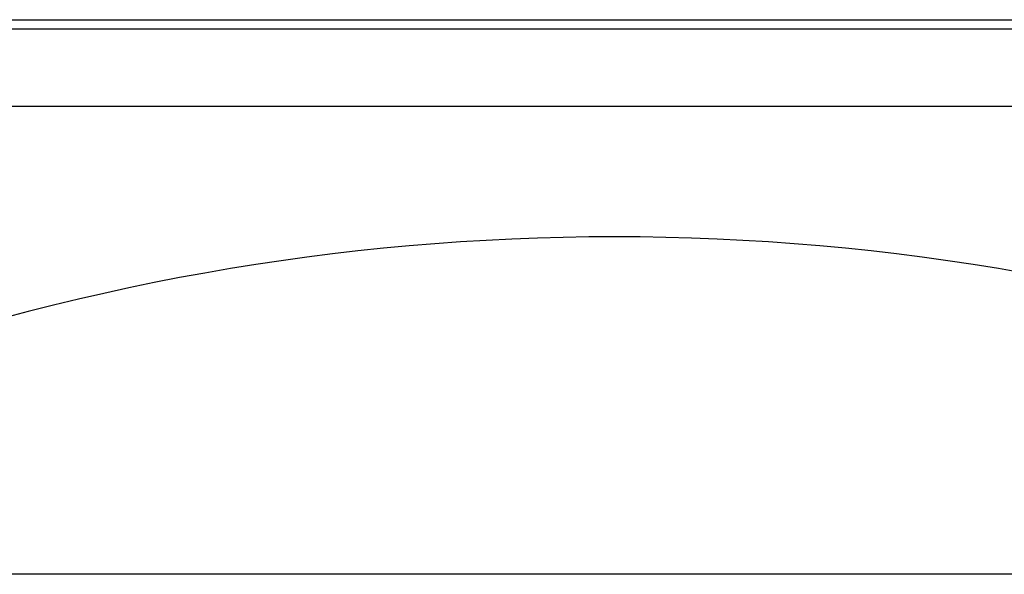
# Model space of a CAD drawing. Header units: millimetres. Extents: x 2845.84 to 2846.96, y 2905.71 to 2908.01.
# Tile 2 of 33: x 2846.15 to 2846.57, y 2905.71 to 2905.95. Entities that reach past the tile are written whole.
import ezdxf

# ---------------------------------------------------------------- set-up
doc = ezdxf.new("R2010")
doc.units = ezdxf.units.MM
doc.layers.add('SANINDUSA', color=3, linetype='Continuous')

msp = doc.modelspace()

# ---------------------------------------------------------------- linework, layer by layer
at = {"layer": 'SANINDUSA', "linetype": 'Continuous'}
for p, q in [((2846.04462, 2905.95133), (2846.58706, 2905.95133)), ((2845.90378, 2905.94743), (2846.89687, 2905.94743)), ((2845.8935, 2905.91434), (2846.28834, 2905.91434)), ((2846.28834, 2905.91434), (2846.90627, 2905.91434)), ((2846.91562, 2905.71434), (2845.88416, 2905.71434))]:
    msp.add_line(p, q, dxfattribs=at)
msp.add_arc((2846.39989, 2904.8615), 0.99705, 69.71508, 110.28492, dxfattribs=at)

doc.saveas('drawing.dxf')
